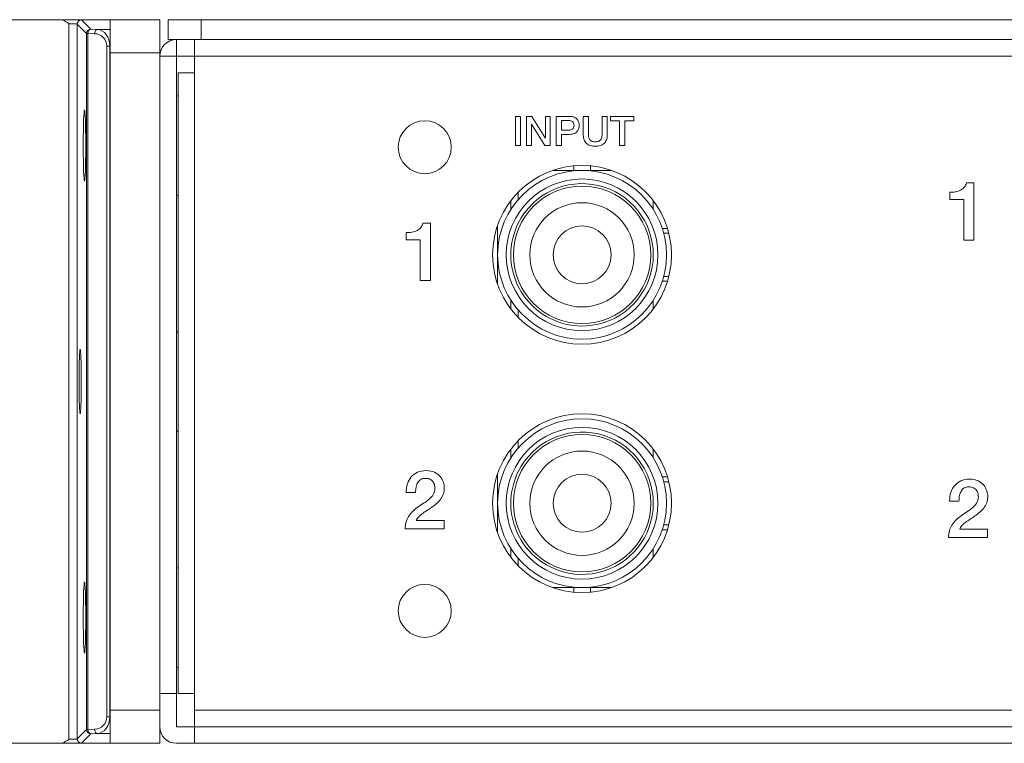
# Model space of a CAD drawing. Header units: millimetres. Extents: x 0 to 2122, y 0 to 1639.
# Tile 36 of 75: x 1532 to 1591, y 778 to 822. Entities that reach past the tile are written whole.
import ezdxf

# ---------------------------------------------------------------- set-up
doc = ezdxf.new("R2010")
doc.units = ezdxf.units.MM
doc.layers.add('1', color=7, linetype='Continuous', true_color=0xffffff)
doc.layers.add('2', color=7, linetype='Continuous', true_color=0xffffff)

msp = doc.modelspace()

# ---------------------------------------------------------------- linework, layer by layer
at = {"layer": '1', "color": 7, "linetype": 'Continuous', "lineweight": 13}
for p, q in [((1534.057, 821.87), (1509.791, 821.87)), ((1537.091, 821.87), (1535.159, 821.87)), ((1535.358, 821.853), (1535.922, 821.289)), ((1537.091, 821.87), (1540.091, 821.87)), ((1537.091, 819.87), (1537.091, 821.87)), ((1540.091, 821.87), (1540.091, 819.87)), ((1540.591, 820.67), (1540.591, 821.87)), ((1540.591, 821.87), (1542.591, 821.87)), ((1542.591, 821.87), (1542.591, 820.67)), ((1957.591, 821.87), (1542.591, 821.87)), ((1534.608, 778.412), (1534.608, 821.629)), ((1535.673, 821.039), (1535.108, 821.604)), ((1535.108, 821.604), (1535.108, 778.437)), ((1535.922, 821.289), (1536.321, 821.275)), ((1536.321, 821.275), (1537.091, 821.275)), ((1535.673, 779.002), (1535.673, 821.039)), ((1535.749, 821.039), (1535.673, 821.039)), ((1535.749, 821.039), (1535.749, 779.002)), ((1536.147, 821.026), (1535.749, 821.039)), ((1542.591, 820.67), (1540.591, 820.67)), ((1541.091, 820.67), (1541.091, 819.67)), ((1541.177, 820.67), (1541.091, 820.67)), ((1542.191, 819.67), (1542.191, 820.67)), ((1957.591, 820.67), (1542.591, 820.67)), ((1536.897, 779.765), (1536.897, 820.276)), ((1536.897, 820.276), (1537.071, 820.276)), ((1537.071, 820.276), (1537.071, 779.765)), ((1537.091, 820.276), (1537.071, 820.276)), ((1540.091, 819.87), (1537.091, 819.87)), ((1537.091, 819.87), (1537.091, 780.17)), ((1540.091, 819.87), (1540.091, 780.17)), ((1540.091, 819.67), (1541.091, 819.67)), ((1542.191, 819.67), (1541.091, 819.67)), ((1541.091, 819.67), (1541.091, 781.17)), ((1957.991, 819.67), (1542.191, 819.67)), ((1542.191, 818.67), (1542.191, 819.67)), ((1541.191, 818.67), (1541.191, 781.17)), ((1542.191, 818.67), (1541.191, 818.67)), ((1542.191, 818.67), (1542.191, 781.17)), ((1541.191, 817.27), (1541.091, 817.27)), ((1565.091, 813.047), (1565.091, 812.77)), ((1566.091, 812.77), (1566.091, 813.047)), ((1565.591, 812.77), (1563.816, 812.77)), ((1567.366, 812.77), (1565.591, 812.77)), ((1541.091, 811.27), (1541.191, 811.27)), ((1561.741, 811.457), (1561.741, 811.015)), ((1561.291, 810.412), (1561.291, 810.937)), ((1569.891, 810.937), (1569.891, 810.413)), ((1560.491, 809.445), (1560.491, 805.895)), ((1570.434, 809.27), (1570.749, 809.27)), ((1570.523, 808.97), (1570.832, 808.97)), ((1570.523, 806.37), (1570.832, 806.37)), ((1570.749, 806.07), (1570.434, 806.07)), ((1561.291, 804.403), (1561.291, 804.928)), ((1569.891, 804.928), (1569.891, 804.404)), ((1561.741, 804.326), (1561.741, 803.884)), ((1541.191, 803.02), (1541.091, 803.02)), ((1541.091, 797.02), (1541.191, 797.02)), ((1561.741, 796.457), (1561.741, 796.015)), ((1561.291, 795.413), (1561.291, 795.937)), ((1569.891, 795.937), (1569.891, 795.413)), ((1560.491, 794.445), (1560.491, 790.896)), ((1570.434, 794.27), (1570.749, 794.27)), ((1570.523, 793.97), (1570.832, 793.97)), ((1570.749, 791.07), (1570.434, 791.07)), ((1570.523, 791.37), (1570.832, 791.37)), ((1561.291, 789.404), (1561.291, 789.928)), ((1569.891, 789.928), (1569.891, 789.404)), ((1561.741, 789.326), (1561.741, 788.884)), ((1541.191, 788.77), (1541.091, 788.77)), ((1563.816, 787.57), (1565.591, 787.57)), ((1565.091, 787.293), (1565.091, 787.57)), ((1565.591, 787.57), (1567.366, 787.57)), ((1566.091, 787.57), (1566.091, 787.293)), ((1541.091, 782.77), (1541.191, 782.77)), ((1540.091, 781.17), (1541.091, 781.17)), ((1541.091, 781.17), (1541.091, 779.17)), ((1542.191, 781.17), (1541.191, 781.17)), ((1542.191, 780.17), (1542.191, 781.17)), ((1537.091, 780.17), (1540.091, 780.17)), ((1537.091, 778.17), (1537.091, 780.17)), ((1540.091, 778.17), (1540.091, 780.17)), ((1957.991, 780.17), (1542.191, 780.17)), ((1542.191, 779.17), (1542.191, 780.17)), ((1537.071, 779.765), (1536.897, 779.765)), ((1537.071, 779.765), (1537.091, 779.765)), ((1535.108, 778.437), (1535.673, 779.002)), ((1535.749, 779.002), (1535.673, 779.002)), ((1535.749, 779.002), (1536.147, 779.015)), ((1542.191, 779.17), (1541.091, 779.17)), ((1542.191, 779.17), (1957.991, 779.17)), ((1542.191, 778.17), (1542.191, 779.17)), ((1535.922, 778.752), (1535.358, 778.187)), ((1536.321, 778.765), (1535.922, 778.752)), ((1537.091, 778.765), (1536.321, 778.765)), ((1534.057, 778.17), (1509.791, 778.17)), ((1537.091, 778.17), (1535.159, 778.17)), ((1540.091, 778.17), (1537.091, 778.17)), ((1542.191, 778.17), (1541.091, 778.17)), ((1755.591, 778.17), (1542.191, 778.17))]:
    msp.add_line(p, q, dxfattribs=at)
at = {"layer": '1', "color": 7, "linetype": 'Continuous', "lineweight": 13, "extrusion": (0, 0, -1)}
for centre, radius in [((-1556.091, 814.17), 1.6), ((-1565.591, 807.67), 5.4), ((-1565.591, 807.67), 4.15), ((-1565.591, 807.67), 1.75), ((-1565.591, 792.67), 5.4), ((-1565.591, 792.67), 4.15), ((-1565.591, 792.67), 1.75), ((-1556.091, 786.17), 1.6)]:
    msp.add_circle(centre, radius, dxfattribs=at)
at = {"layer": '1', "color": 7, "linetype": 'Continuous', "lineweight": 13}
for centre, radius in [((1565.591, 807.67), 5.1), ((1565.591, 807.67), 4.582), ((1565.591, 807.67), 3.15), ((1565.591, 792.67), 5.1), ((1565.591, 792.67), 4.582), ((1565.591, 792.67), 3.15)]:
    msp.add_circle(centre, radius, dxfattribs=at)
at = {"layer": '1', "color": 7, "linetype": 'Continuous', "lineweight": 13, "extrusion": (0, 0, -1)}
msp.add_arc((-1541.091, 819.67), 1, 0, 90, dxfattribs=at)
at = {"layer": '1', "color": 7, "linetype": 'Continuous', "lineweight": 13}
for centre, radius, start, end in [((1565.591, 807.67), 4.3, 206.44673, 153.55327), ((1565.591, 807.67), 4.3, 153.55327, 206.44673), ((1565.591, 792.67), 4.3, 206.44673, 153.55327), ((1565.591, 792.67), 4.3, 153.55327, 206.44673), ((1541.091, 779.17), 1, 180, 270)]:
    msp.add_arc(centre, radius, start, end, dxfattribs=at)
for centre, major_axis, ratio, start_param, end_param in [((1535.358, 821.604), (-0.177, -0.177), 0.998783, 3.9276, 5.497178), ((1535.922, 821.039), (-0.177, -0.177), 0.998783, 3.9276, 5.497178), ((1535.922, 821.039), (0.008, 0.25), 0.694454, 0.048522, 1.594211), ((1536.321, 821.026), (-0.008, -0.25), 0.694454, 3.190114, 4.735803), ((1535.922, 779.002), (0.177, -0.177), 0.998783, 3.9276, 5.497178), ((1535.922, 779.002), (-0.008, 0.25), 0.694454, 1.547382, 3.093071), ((1536.321, 779.015), (0.008, -0.25), 0.694454, 4.688974, 6.234664), ((1535.358, 778.437), (0.177, -0.177), 0.998783, 3.9276, 5.497178)]:
    msp.add_ellipse(centre, major_axis=major_axis, ratio=ratio, start_param=start_param, end_param=end_param, dxfattribs=at)
at = {"layer": '1', "color": 7, "linetype": 'Continuous', "lineweight": 13, "extrusion": (0, 0, -1)}
for centre, major_axis, ratio, start_param, end_param in [((1534.608, 821.853), (-0.75, 0), 0.034921, 2.396146, 3.106686), ((1534.608, 821.603), (-0.5, 0), 0.052381, 1.570796, 3.106686), ((1536.294, 820.276), (0, 1), 0.776648, 0.034907, 1.570796), ((1536.12, 820.276), (-0.777, 0), 0.965689, 1.605703, 3.141593), ((1536.12, 779.765), (-0.777, 0), 0.965689, 3.141593, 4.677482), ((1536.294, 779.765), (0, 1), 0.776648, 1.570796, 3.106686), ((1534.608, 778.438), (-0.5, 0), 0.052381, 3.176499, 4.712389), ((1534.608, 778.188), (-0.75, 0), 0.034921, 3.176499, 3.887039)]:
    msp.add_ellipse(centre, major_axis=major_axis, ratio=ratio, start_param=start_param, end_param=end_param, dxfattribs=at)
at = {"layer": '1', "color": 7, "linetype": 'Continuous', "lineweight": 13}
for points, knots in [([(1534.057, 821.87), (1534.06, 821.87), (1534.063, 821.87), (1534.069, 821.87), (1534.072, 821.87), (1534.081, 821.87), (1534.087, 821.87), (1534.103, 821.87), (1534.114, 821.87), (1534.136, 821.869), (1534.147, 821.869), (1534.168, 821.869), (1534.179, 821.868), (1534.212, 821.868), (1534.234, 821.867), (1534.278, 821.867), (1534.3, 821.866), (1534.368, 821.866), (1534.415, 821.865), (1534.474, 821.865), (1534.486, 821.865), (1534.511, 821.865), (1534.523, 821.865), (1534.559, 821.865), (1534.583, 821.864), (1534.656, 821.864), (1534.704, 821.865), (1534.775, 821.865), (1534.798, 821.865), (1534.845, 821.866), (1534.869, 821.866), (1534.915, 821.866), (1534.937, 821.867), (1534.982, 821.867), (1535.004, 821.868), (1535.037, 821.868), (1535.048, 821.869), (1535.069, 821.869), (1535.08, 821.869), (1535.102, 821.87), (1535.113, 821.87), (1535.13, 821.87), (1535.136, 821.87), (1535.144, 821.87), (1535.147, 821.87), (1535.153, 821.87), (1535.156, 821.87), (1535.159, 821.87)], [0, 0, 0, 0, 0.007812, 0.007812, 0.015625, 0.015625, 0.03125, 0.03125, 0.0625, 0.0625, 0.09375, 0.09375, 0.125, 0.125, 0.1875, 0.1875, 0.25, 0.25, 0.375, 0.375, 0.40625, 0.40625, 0.4375, 0.4375, 0.5, 0.5, 0.625, 0.625, 0.6875, 0.6875, 0.75, 0.75, 0.8125, 0.8125, 0.875, 0.875, 0.90625, 0.90625, 0.9375, 0.9375, 0.96875, 0.96875, 0.984375, 0.984375, 0.992188, 0.992188, 1, 1, 1, 1]), ([(1534.608, 821.629), (1534.607, 821.63), (1534.606, 821.631), (1534.489, 821.713), (1534.369, 821.796), (1534.177, 821.859), (1534.117, 821.87), (1534.057, 821.87)], [0, 0, 0, 0, 0.007299, 0.007299, 0.70722, 0.70722, 1, 1, 1, 1]), ([(1535.62, 814.27), (1535.62, 813.707), (1535.612, 813.148), (1535.584, 812.352), (1535.565, 812.12), (1535.525, 812.12), (1535.506, 812.352), (1535.478, 813.148), (1535.47, 813.707), (1535.47, 814.833), (1535.478, 815.393), (1535.506, 816.189), (1535.525, 816.42), (1535.565, 816.42), (1535.584, 816.189), (1535.612, 815.393), (1535.62, 814.833), (1535.62, 814.27)], [0, 0, 0, 0, 0.125, 0.125, 0.25, 0.25, 0.375, 0.375, 0.5, 0.5, 0.625, 0.625, 0.75, 0.75, 0.875, 0.875, 1, 1, 1, 1]), ([(1535.351, 800.02), (1535.351, 799.51), (1535.344, 799.002), (1535.319, 798.28), (1535.301, 798.07), (1535.265, 798.07), (1535.248, 798.28), (1535.222, 799.002), (1535.215, 799.51), (1535.215, 800.531), (1535.222, 801.038), (1535.248, 801.76), (1535.265, 801.97), (1535.301, 801.97), (1535.319, 801.76), (1535.344, 801.038), (1535.351, 800.531), (1535.351, 800.02)], [0, 0, 0, 0, 0.125, 0.125, 0.25, 0.25, 0.375, 0.375, 0.5, 0.5, 0.625, 0.625, 0.75, 0.75, 0.875, 0.875, 1, 1, 1, 1]), ([(1535.62, 785.77), (1535.62, 785.207), (1535.612, 784.648), (1535.584, 783.852), (1535.565, 783.62), (1535.525, 783.62), (1535.506, 783.852), (1535.478, 784.648), (1535.47, 785.207), (1535.47, 786.333), (1535.478, 786.893), (1535.506, 787.689), (1535.525, 787.92), (1535.565, 787.92), (1535.584, 787.689), (1535.612, 786.893), (1535.62, 786.333), (1535.62, 785.77)], [0, 0, 0, 0, 0.125, 0.125, 0.25, 0.25, 0.375, 0.375, 0.5, 0.5, 0.625, 0.625, 0.75, 0.75, 0.875, 0.875, 1, 1, 1, 1]), ([(1534.057, 778.17), (1534.117, 778.17), (1534.177, 778.182), (1534.369, 778.245), (1534.489, 778.327), (1534.606, 778.41), (1534.607, 778.411), (1534.608, 778.412)], [0, 0, 0, 0, 0.29278, 0.29278, 0.992701, 0.992701, 1, 1, 1, 1]), ([(1535.159, 778.17), (1535.156, 778.17), (1535.153, 778.17), (1535.147, 778.17), (1535.144, 778.17), (1535.136, 778.17), (1535.13, 778.171), (1535.113, 778.171), (1535.102, 778.171), (1535.081, 778.171), (1535.07, 778.172), (1535.048, 778.172), (1535.037, 778.172), (1535.005, 778.173), (1534.983, 778.173), (1534.938, 778.174), (1534.916, 778.174), (1534.848, 778.175), (1534.802, 778.175), (1534.742, 778.176), (1534.73, 778.176), (1534.706, 778.176), (1534.694, 778.176), (1534.657, 778.176), (1534.633, 778.176), (1534.561, 778.176), (1534.513, 778.176), (1534.442, 778.176), (1534.418, 778.175), (1534.371, 778.175), (1534.348, 778.175), (1534.302, 778.174), (1534.279, 778.174), (1534.234, 778.173), (1534.212, 778.173), (1534.18, 778.172), (1534.169, 778.172), (1534.147, 778.172), (1534.136, 778.171), (1534.114, 778.171), (1534.104, 778.171), (1534.087, 778.171), (1534.081, 778.17), (1534.072, 778.17), (1534.069, 778.17), (1534.063, 778.17), (1534.06, 778.17), (1534.057, 778.17)], [0, 0, 0, 0, 0.007812, 0.007812, 0.015625, 0.015625, 0.03125, 0.03125, 0.0625, 0.0625, 0.09375, 0.09375, 0.125, 0.125, 0.1875, 0.1875, 0.25, 0.25, 0.375, 0.375, 0.40625, 0.40625, 0.4375, 0.4375, 0.5, 0.5, 0.625, 0.625, 0.6875, 0.6875, 0.75, 0.75, 0.8125, 0.8125, 0.875, 0.875, 0.90625, 0.90625, 0.9375, 0.9375, 0.96875, 0.96875, 0.984375, 0.984375, 0.992188, 0.992188, 1, 1, 1, 1])]:
    msp.add_open_spline(points, degree=3, knots=knots, dxfattribs=at)
at = {"layer": '2', "color": 7, "linetype": 'Continuous', "lineweight": 13}
for points in [[(1561.876, 816.031), (1561.774, 816.031), (1561.671, 816.031), (1561.568, 816.031)], [(1561.568, 816.031), (1561.568, 815.444), (1561.568, 814.856), (1561.568, 814.268)], [(1561.876, 814.268), (1561.876, 814.856), (1561.876, 815.444), (1561.876, 816.031)], [(1562.242, 816.031), (1562.351, 816.031), (1562.459, 816.031), (1562.568, 816.031)], [(1562.242, 814.268), (1562.242, 814.856), (1562.242, 815.444), (1562.242, 816.031)], [(1562.568, 816.031), (1562.836, 815.598), (1563.105, 815.165), (1563.373, 814.732)], [(1563.378, 814.732), (1563.378, 815.165), (1563.378, 815.598), (1563.378, 816.031)], [(1563.378, 816.031), (1563.476, 816.031), (1563.574, 816.031), (1563.672, 816.031)], [(1563.672, 816.031), (1563.672, 815.444), (1563.672, 814.856), (1563.672, 814.268)], [(1564.037, 814.268), (1564.037, 814.268), (1564.037, 816.031), (1564.037, 816.031)], [(1565.304, 815.841), (1565.347, 815.787), (1565.376, 815.728), (1565.392, 815.663)], [(1565.665, 816.031), (1565.665, 816.031), (1565.973, 816.031), (1565.973, 816.031)], [(1565.973, 816.031), (1565.973, 816.031), (1565.973, 815.004), (1565.973, 815.004)], [(1566.803, 816.031), (1566.803, 816.031), (1567.112, 816.031), (1567.112, 816.031)], [(1567.112, 816.031), (1567.112, 816.031), (1567.112, 814.903), (1567.112, 814.903)], [(1567.299, 816.031), (1567.775, 816.031), (1568.251, 816.031), (1568.727, 816.031)], [(1567.299, 815.765), (1567.299, 815.854), (1567.299, 815.942), (1567.299, 816.031)], [(1568.727, 816.031), (1568.727, 815.942), (1568.727, 815.854), (1568.727, 815.765)], [(1562.543, 815.565), (1562.541, 815.565), (1562.538, 815.565), (1562.536, 815.565)], [(1562.536, 815.565), (1562.536, 815.133), (1562.536, 814.7), (1562.536, 814.268)], [(1563.346, 814.268), (1563.078, 814.7), (1562.811, 815.133), (1562.543, 815.565)], [(1564.346, 815.78), (1564.346, 815.779), (1564.346, 815.197), (1564.346, 815.197)], [(1565.004, 815.26), (1565.035, 815.282), (1565.059, 815.312), (1565.078, 815.349)], [(1565.392, 815.309), (1565.376, 815.246), (1565.347, 815.187), (1565.304, 815.133)], [(1567.857, 815.765), (1567.671, 815.765), (1567.485, 815.765), (1567.299, 815.765)], [(1567.857, 814.268), (1567.857, 814.767), (1567.857, 815.266), (1567.857, 815.765)], [(1568.727, 815.765), (1568.54, 815.765), (1568.353, 815.765), (1568.166, 815.765)], [(1568.166, 815.765), (1568.166, 815.266), (1568.166, 814.767), (1568.166, 814.268)], [(1563.373, 814.732), (1563.375, 814.732), (1563.376, 814.732), (1563.378, 814.732)], [(1564.346, 814.945), (1564.346, 814.945), (1564.346, 814.268), (1564.346, 814.268)], [(1565.304, 815.133), (1565.261, 815.078), (1565.2, 815.033), (1565.121, 814.998)], [(1566.031, 814.66), (1566.058, 814.611), (1566.1, 814.571), (1566.155, 814.54)], [(1566.621, 814.54), (1566.677, 814.571), (1566.718, 814.611), (1566.745, 814.66)], [(1566.745, 814.66), (1566.772, 814.708), (1566.789, 814.763), (1566.795, 814.824)], [(1561.568, 814.268), (1561.671, 814.268), (1561.774, 814.268), (1561.876, 814.268)], [(1562.536, 814.268), (1562.438, 814.268), (1562.34, 814.268), (1562.242, 814.268)], [(1563.672, 814.268), (1563.563, 814.268), (1563.454, 814.268), (1563.346, 814.268)], [(1564.346, 814.268), (1564.346, 814.268), (1564.037, 814.268), (1564.037, 814.268)], [(1568.166, 814.268), (1568.063, 814.268), (1567.96, 814.268), (1567.857, 814.268)], [(1588.8, 812.02), (1588.8, 812.02), (1589.259, 812.02), (1589.259, 812.02)], [(1589.259, 812.02), (1589.259, 812.02), (1589.259, 808.563), (1589.259, 808.563)], [(1587.792, 811.003), (1587.792, 811.003), (1587.792, 811.447), (1587.792, 811.447)], [(1588.642, 811.003), (1588.642, 811.003), (1587.792, 811.003), (1587.792, 811.003)], [(1588.642, 808.563), (1588.642, 808.563), (1588.642, 811.003), (1588.642, 811.003)], [(1555.624, 809.139), (1555.714, 809.185), (1555.792, 809.244), (1555.856, 809.317)], [(1555.856, 809.317), (1555.921, 809.389), (1555.962, 809.478), (1555.982, 809.583)], [(1555.982, 809.583), (1555.982, 809.583), (1556.442, 809.583), (1556.442, 809.583)], [(1556.442, 809.583), (1556.442, 809.583), (1556.442, 806.126), (1556.442, 806.126)], [(1554.975, 809.01), (1555.093, 809.01), (1555.209, 809.02), (1555.32, 809.04)], [(1554.975, 808.566), (1554.975, 808.566), (1554.975, 809.01), (1554.975, 809.01)], [(1555.32, 809.04), (1555.432, 809.059), (1555.534, 809.093), (1555.624, 809.139)], [(1555.824, 808.566), (1555.824, 808.566), (1554.975, 808.566), (1554.975, 808.566)], [(1555.824, 806.126), (1555.824, 806.126), (1555.824, 808.566), (1555.824, 808.566)], [(1589.259, 808.563), (1589.259, 808.563), (1588.642, 808.563), (1588.642, 808.563)], [(1556.442, 806.126), (1556.442, 806.126), (1555.824, 806.126), (1555.824, 806.126)], [(1556.6, 793.956), (1556.557, 794.017), (1556.498, 794.068), (1556.422, 794.11)], [(1555.533, 793.307), (1555.533, 793.307), (1554.97, 793.307), (1554.97, 793.307)], [(1587.787, 792.792), (1587.787, 792.983), (1587.813, 793.16), (1587.864, 793.323)], [(1589.417, 793.441), (1589.374, 793.502), (1589.315, 793.553), (1589.239, 793.594)], [(1555.666, 792.423), (1555.778, 792.505), (1555.895, 792.585), (1556.017, 792.663)], [(1588.35, 792.792), (1588.35, 792.792), (1587.787, 792.792), (1587.787, 792.792)], [(1590.025, 792.688), (1589.982, 792.576), (1589.924, 792.473), (1589.852, 792.379)], [(1555.711, 791.833), (1555.648, 791.765), (1555.605, 791.694), (1555.582, 791.618)], [(1555.582, 791.618), (1555.582, 791.618), (1557.266, 791.618), (1557.266, 791.618)], [(1557.266, 791.618), (1557.266, 791.618), (1557.266, 791.114), (1557.266, 791.114)], [(1588.748, 791.513), (1588.664, 791.45), (1588.591, 791.385), (1588.528, 791.318)], [(1557.266, 791.114), (1557.266, 791.114), (1554.906, 791.114), (1554.906, 791.114)], [(1588.528, 791.318), (1588.465, 791.25), (1588.423, 791.178), (1588.4, 791.103)], [(1588.4, 791.103), (1588.4, 791.103), (1590.084, 791.103), (1590.084, 791.103)], [(1590.084, 791.103), (1590.084, 791.103), (1590.084, 790.599), (1590.084, 790.599)], [(1590.084, 790.599), (1590.084, 790.599), (1587.723, 790.599), (1587.723, 790.599)]]:
    msp.add_open_spline(points, degree=3, dxfattribs=at)
for points, knots in [([(1564.037, 816.031), (1564.037, 816.031), (1564.815, 816.031), (1564.815, 816.031), (1564.94, 816.031), (1565.042, 816.013), (1565.2, 815.941), (1565.261, 815.896), (1565.304, 815.841)], [0, 0, 0, 0, 0.0769231, 0.0769231, 0.0769231, 0.1538462, 0.1538462, 0.2307692, 0.2307692, 0.2307692, 0.2307692]), ([(1565.863, 814.395), (1565.8, 814.452), (1565.751, 814.523), (1565.682, 814.69), (1565.665, 814.789), (1565.665, 814.903), (1565.665, 814.903), (1565.665, 816.031), (1565.665, 816.031)], [0.8636364, 0.8636364, 0.8636364, 0.8636364, 0.9090909, 0.9090909, 0.9545455, 0.9545455, 0.9545455, 1, 1, 1, 1]), ([(1566.795, 814.824), (1566.8, 814.885), (1566.803, 814.945), (1566.803, 815.004), (1566.803, 815.004), (1566.803, 816.031), (1566.803, 816.031)], [0.40909091, 0.40909091, 0.40909091, 0.40909091, 0.45454545, 0.45454545, 0.45454545, 0.5, 0.5, 0.5, 0.5]), ([(1564.919, 815.767), (1564.882, 815.776), (1564.844, 815.78), (1564.803, 815.78), (1564.803, 815.78), (1564.346, 815.78), (1564.346, 815.78)], [0.7272727, 0.7272727, 0.7272727, 0.7272727, 0.8181818, 0.8181818, 0.8181818, 0.9090909, 0.9090909, 0.9090909, 0.9090909]), ([(1564.346, 815.197), (1564.346, 815.197), (1564.798, 815.197), (1564.798, 815.197), (1564.832, 815.197), (1564.868, 815.202), (1564.94, 815.221), (1564.973, 815.238), (1565.004, 815.26)], [0, 0, 0, 0, 0.0909091, 0.0909091, 0.0909091, 0.1818182, 0.1818182, 0.2727273, 0.2727273, 0.2727273, 0.2727273]), ([(1565.082, 815.631), (1565.065, 815.669), (1565.043, 815.699), (1564.987, 815.744), (1564.955, 815.759), (1564.919, 815.767)], [0.5454545, 0.5454545, 0.5454545, 0.5454545, 0.6363636, 0.6363636, 0.7272727, 0.7272727, 0.7272727, 0.7272727]), ([(1565.078, 815.349), (1565.097, 815.386), (1565.106, 815.432), (1565.106, 815.546), (1565.098, 815.594), (1565.082, 815.631)], [0.3636364, 0.3636364, 0.3636364, 0.3636364, 0.4545455, 0.4545455, 0.5454545, 0.5454545, 0.5454545, 0.5454545]), ([(1565.392, 815.663), (1565.407, 815.599), (1565.415, 815.54), (1565.415, 815.431), (1565.407, 815.372), (1565.392, 815.309)], [0.3076923, 0.3076923, 0.3076923, 0.3076923, 0.3846154, 0.3846154, 0.4615385, 0.4615385, 0.4615385, 0.4615385]), ([(1565.121, 814.998), (1565.042, 814.962), (1564.94, 814.945), (1564.815, 814.945), (1564.815, 814.945), (1564.346, 814.945), (1564.346, 814.945)], [0.6153846, 0.6153846, 0.6153846, 0.6153846, 0.6923077, 0.6923077, 0.6923077, 0.7692308, 0.7692308, 0.7692308, 0.7692308]), ([(1565.973, 815.004), (1565.973, 814.945), (1565.976, 814.885), (1565.987, 814.763), (1566.004, 814.708), (1566.031, 814.66)], [0.09090909, 0.09090909, 0.09090909, 0.09090909, 0.13636364, 0.13636364, 0.18181818, 0.18181818, 0.18181818, 0.18181818]), ([(1567.112, 814.903), (1567.112, 814.789), (1567.094, 814.69), (1567.025, 814.523), (1566.976, 814.452), (1566.913, 814.395)], [0.59090909, 0.59090909, 0.59090909, 0.59090909, 0.63636364, 0.63636364, 0.68181818, 0.68181818, 0.68181818, 0.68181818]), ([(1566.913, 814.395), (1566.85, 814.339), (1566.773, 814.296), (1566.596, 814.24), (1566.497, 814.226), (1566.279, 814.226), (1566.181, 814.24), (1566.003, 814.296), (1565.927, 814.339), (1565.863, 814.395)], [0.6818182, 0.6818182, 0.6818182, 0.6818182, 0.7272727, 0.7272727, 0.7727273, 0.7727273, 0.8181818, 0.8181818, 0.8636364, 0.8636364, 0.8636364, 0.8636364]), ([(1566.155, 814.54), (1566.21, 814.508), (1566.288, 814.493), (1566.488, 814.493), (1566.566, 814.508), (1566.621, 814.54)], [0.22727273, 0.22727273, 0.22727273, 0.22727273, 0.27272727, 0.27272727, 0.31818182, 0.31818182, 0.31818182, 0.31818182]), ([(1588.442, 811.576), (1588.532, 811.622), (1588.61, 811.681), (1588.738, 811.826), (1588.78, 811.915), (1588.8, 812.02)], [0.2, 0.2, 0.2, 0.2, 0.3, 0.3, 0.4, 0.4, 0.4, 0.4]), ([(1587.792, 811.447), (1587.911, 811.447), (1588.026, 811.457), (1588.25, 811.497), (1588.351, 811.53), (1588.442, 811.576)], [0, 0, 0, 0, 0.1, 0.1, 0.2, 0.2, 0.2, 0.2]), ([(1554.97, 793.307), (1554.97, 793.498), (1554.995, 793.675), (1555.097, 794.001), (1555.174, 794.142), (1555.378, 794.379), (1555.502, 794.472), (1555.649, 794.539)], [0.47058824, 0.47058824, 0.47058824, 0.47058824, 0.5, 0.5, 0.52941176, 0.52941176, 0.55882353, 0.55882353, 0.55882353, 0.55882353]), ([(1555.649, 794.539), (1555.795, 794.607), (1555.966, 794.64), (1556.16, 794.64), (1556.371, 794.64), (1556.547, 794.606), (1556.83, 794.468), (1556.945, 794.38), (1557.119, 794.169), (1557.181, 794.055), (1557.253, 793.809), (1557.271, 793.691), (1557.271, 793.579), (1557.271, 793.441), (1557.25, 793.315), (1557.164, 793.091), (1557.107, 792.988), (1556.962, 792.801), (1556.879, 792.714), (1556.695, 792.556), (1556.6, 792.482), (1556.402, 792.344), (1556.303, 792.278), (1556.204, 792.215)], [0.5588235, 0.5588235, 0.5588235, 0.5588235, 0.5882353, 0.5882353, 0.5882353, 0.6176471, 0.6176471, 0.6470588, 0.6470588, 0.6764706, 0.6764706, 0.7058824, 0.7058824, 0.7058824, 0.7352941, 0.7352941, 0.7647059, 0.7647059, 0.7941176, 0.7941176, 0.8235294, 0.8235294, 0.8529412, 0.8529412, 0.8529412, 0.8529412]), ([(1555.669, 793.922), (1555.624, 793.844), (1555.591, 793.753), (1555.548, 793.543), (1555.536, 793.429), (1555.533, 793.307)], [0.38235294, 0.38235294, 0.38235294, 0.38235294, 0.41176471, 0.41176471, 0.44117647, 0.44117647, 0.44117647, 0.44117647]), ([(1556.422, 794.11), (1556.346, 794.151), (1556.247, 794.171), (1556.125, 794.171), (1556.014, 794.171), (1555.921, 794.149), (1555.772, 794.06), (1555.713, 793.999), (1555.669, 793.922)], [0.29411765, 0.29411765, 0.29411765, 0.29411765, 0.32352941, 0.32352941, 0.32352941, 0.35294118, 0.35294118, 0.38235294, 0.38235294, 0.38235294, 0.38235294]), ([(1556.708, 793.559), (1556.708, 793.622), (1556.701, 793.688), (1556.671, 793.83), (1556.642, 793.896), (1556.6, 793.956)], [0.20588235, 0.20588235, 0.20588235, 0.20588235, 0.23529412, 0.23529412, 0.26470588, 0.26470588, 0.26470588, 0.26470588]), ([(1587.864, 793.323), (1587.915, 793.486), (1587.992, 793.626), (1588.195, 793.864), (1588.32, 793.956), (1588.466, 794.024)], [0.5, 0.5, 0.5, 0.5, 0.52941176, 0.52941176, 0.55882353, 0.55882353, 0.55882353, 0.55882353]), ([(1588.466, 794.024), (1588.613, 794.091), (1588.783, 794.125), (1588.978, 794.125), (1589.188, 794.125), (1589.365, 794.091), (1589.647, 793.952), (1589.762, 793.865), (1589.936, 793.654), (1589.998, 793.54), (1590.071, 793.293), (1590.089, 793.175), (1590.089, 793.063), (1590.089, 792.925), (1590.067, 792.8), (1590.025, 792.688)], [0.5588235, 0.5588235, 0.5588235, 0.5588235, 0.5882353, 0.5882353, 0.5882353, 0.6176471, 0.6176471, 0.6470588, 0.6470588, 0.6764706, 0.6764706, 0.7058824, 0.7058824, 0.7058824, 0.7352941, 0.7352941, 0.7352941, 0.7352941]), ([(1556.017, 792.663), (1556.139, 792.74), (1556.25, 792.823), (1556.455, 793.001), (1556.539, 793.097), (1556.671, 793.304), (1556.705, 793.424), (1556.708, 793.559)], [0.11764706, 0.11764706, 0.11764706, 0.11764706, 0.14705882, 0.14705882, 0.17647059, 0.17647059, 0.20588235, 0.20588235, 0.20588235, 0.20588235]), ([(1589.239, 793.594), (1589.163, 793.635), (1589.065, 793.656), (1588.943, 793.656), (1588.831, 793.656), (1588.738, 793.634), (1588.59, 793.545), (1588.531, 793.484), (1588.442, 793.329), (1588.409, 793.238), (1588.366, 793.027), (1588.353, 792.914), (1588.35, 792.792)], [0.2941176, 0.2941176, 0.2941176, 0.2941176, 0.3235294, 0.3235294, 0.3235294, 0.3529412, 0.3529412, 0.3823529, 0.3823529, 0.4117647, 0.4117647, 0.4411765, 0.4411765, 0.4411765, 0.4411765]), ([(1589.526, 793.044), (1589.526, 793.106), (1589.518, 793.173), (1589.489, 793.315), (1589.46, 793.38), (1589.417, 793.441)], [0.20588235, 0.20588235, 0.20588235, 0.20588235, 0.23529412, 0.23529412, 0.26470588, 0.26470588, 0.26470588, 0.26470588]), ([(1589.17, 792.397), (1589.272, 792.486), (1589.356, 792.582), (1589.488, 792.789), (1589.522, 792.909), (1589.526, 793.044)], [0.14705882, 0.14705882, 0.14705882, 0.14705882, 0.17647059, 0.17647059, 0.20588235, 0.20588235, 0.20588235, 0.20588235]), ([(1554.906, 791.114), (1554.909, 791.4), (1554.978, 791.651), (1555.248, 792.079), (1555.432, 792.265), (1555.666, 792.423)], [0.02941176, 0.02941176, 0.02941176, 0.02941176, 0.05882353, 0.05882353, 0.08823529, 0.08823529, 0.08823529, 0.08823529]), ([(1556.204, 792.215), (1556.106, 792.153), (1556.014, 792.09), (1555.846, 791.965), (1555.773, 791.9), (1555.711, 791.833)], [0.85294118, 0.85294118, 0.85294118, 0.85294118, 0.88235294, 0.88235294, 0.91176471, 0.91176471, 0.91176471, 0.91176471]), ([(1588.484, 791.908), (1588.595, 791.99), (1588.712, 792.07), (1588.956, 792.225), (1589.068, 792.308), (1589.17, 792.397)], [0.08823529, 0.08823529, 0.08823529, 0.08823529, 0.11764706, 0.11764706, 0.14705882, 0.14705882, 0.14705882, 0.14705882]), ([(1589.852, 792.379), (1589.779, 792.286), (1589.697, 792.199), (1589.513, 792.041), (1589.417, 791.967), (1589.22, 791.829), (1589.121, 791.763), (1588.923, 791.638), (1588.832, 791.575), (1588.748, 791.513)], [0.7647059, 0.7647059, 0.7647059, 0.7647059, 0.7941176, 0.7941176, 0.8235294, 0.8235294, 0.8529412, 0.8529412, 0.8823529, 0.8823529, 0.8823529, 0.8823529]), ([(1587.723, 790.599), (1587.726, 790.885), (1587.795, 791.136), (1588.065, 791.563), (1588.25, 791.75), (1588.484, 791.908)], [0.02941176, 0.02941176, 0.02941176, 0.02941176, 0.05882353, 0.05882353, 0.08823529, 0.08823529, 0.08823529, 0.08823529])]:
    msp.add_open_spline(points, degree=3, knots=knots, dxfattribs=at)

doc.saveas('drawing.dxf')
